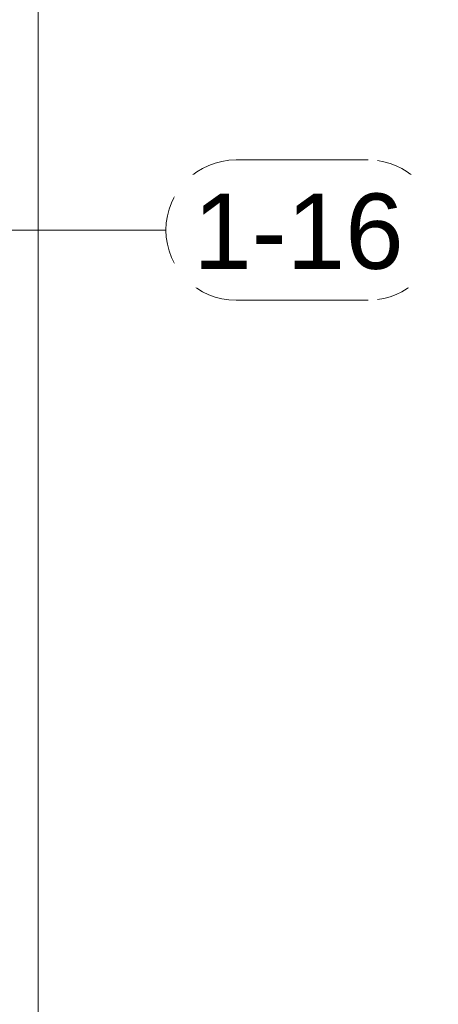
# Model space of a CAD drawing. Header units: millimetres. Extents: x 4307 to 42792, y 1610 to 10025.
# Tile 214 of 256: x 35072 to 35420, y 3419 to 4236. Entities that reach past the tile are written whole.
import ezdxf

# ---------------------------------------------------------------- set-up
doc = ezdxf.new("R2010")
doc.units = ezdxf.units.MM
doc.layers.add('S-COLS', color=52, linetype='Continuous', lineweight=9)
doc.layers.add('S-RBAR-IDEN', color=171, linetype='Continuous', lineweight=5)
doc.styles.add('Arial_1', font='arial.ttf', dxfattribs={"height": 62.5})

# ---------------------------------------------------------------- blocks, each defined once
blk = doc.blocks.new('Popisek výztuže - _Typ_ množství_PRAVÝ-500031-V3')
at = {"layer": 'S-RBAR-IDEN'}
for p, q in [((16609.07, 9085.51), (16499.37, 9085.51)), ((16499.37, 8969.08), (16609.07, 8969.08))]:
    blk.add_line(p, q, dxfattribs=at)
for centre, start, end in [((16499.37, 9027.3), 90, 270), ((16609.07, 9027.3), 277.64339, 82.35661)]:
    blk.add_arc(centre, 58.22, start, end, dxfattribs=at)

msp = doc.modelspace()

# ---------------------------------------------------------------- linework, layer by layer
at = {"layer": 'S-COLS'}
for p, q in [((35087.38, 5620), (35087.38, 2605)), ((35087.38, 2605), (35087.38, 5620))]:
    msp.add_line(p, q, dxfattribs=at)
at = {"layer": 'S-RBAR-IDEN'}
for p in [(34781.43, 4061.76), (35043.33, 4061.76)]:
    msp.add_line(p, (35193.47, 4061.76), dxfattribs=at)

# ---------------------------------------------------------------- block references
msp.add_blockref('Popisek výztuže - _Typ_ množství_PRAVÝ-500031-V3', (18752.31, -4965.53), dxfattribs=at)

# ---------------------------------------------------------------- next in the draw order: texts
at = {"layer": 'S-RBAR-IDEN', "insert": (35216.11, 4092.13), "char_height": 62.5, "width": 210.443, "attachment_point": 1, "style": 'Arial_1', "bg_fill": 3, "box_fill_scale": 1.25, "bg_fill_color": 256, "bg_fill_true_color": 13158600, "bg_fill_transparency": 0}
msp.add_mtext('1-16', dxfattribs=at)

doc.saveas('drawing.dxf')
